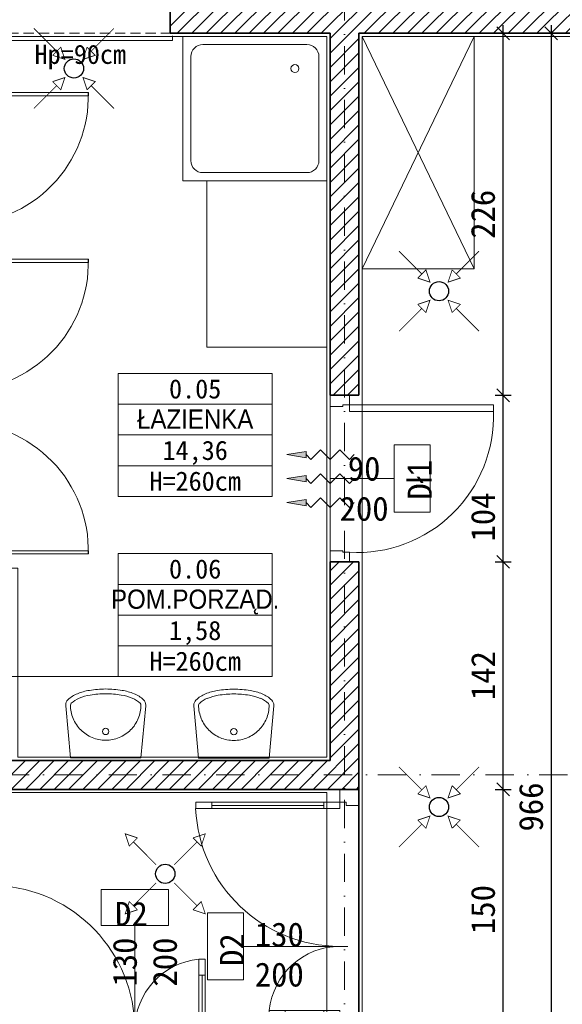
# Model space of a CAD drawing. Header units: millimetres. Extents: x -1373 to 28294, y -9636 to 187.
# Tile 77 of 133: x 5220 to 5559, y -4676 to -4062. Entities that reach past the tile are written whole.
import ezdxf
from ezdxf.enums import TextEntityAlignment as Align

# ---------------------------------------------------------------- set-up
doc = ezdxf.new("R2010")
doc.units = ezdxf.units.MM
doc.linetypes.add('HIDDEN2', pattern=[4.7625, 3.175, -1.5875])
doc.linetypes.add('Kreski i kropki', pattern=[335.138881, 176.388884, -88.194442, 0, -70.555556])
for name, color, linetype, lineweight in [('_k_kreskowanie', 250, 'Continuous', 9), ('_k_opis', 7, 'Continuous', 13), ('_k_osie', 142, 'Kreski i kropki', 13), ('_k_stolarka', 7, 'Continuous', 13), ('_k_tabela', 7, 'Continuous', 13), ('_k_wentylacja', 7, 'Continuous', 15), ('_k_wymiar', 7, 'Continuous', 9), ('_k_wyposażenia', 251, 'Continuous', 9), ('_k_zarys', 7, 'HIDDEN2', 20), ('_k_śc_dz_nadziemie', 211, 'Continuous', 30), ('_k_ściany', 223, 'Continuous', 35)]:
    doc.layers.add(name, color=color, linetype=linetype, lineweight=lineweight)
doc.layers.add('_k_niewidoczna', color=72, linetype='Continuous', lineweight=9, plot=False)
doc.styles.add('GENERATED_STYLE_1', font='MS Gothic.ttf')
doc.styles.add('GENERATED_STYLE_2', font='MS Gothic.ttf')
doc.dimstyles.new('1 - 100   (15cm)', dxfattribs={"dimscale": 5, "dimtxt": 3, "dimasz": 1.6, "dimexe": 1, "dimexo": 1, "dimgap": 1, "dimtad": 1, "dimdec": 0, "dimzin": 12, "dimdsep": 46, "dimtxsty": 'GENERATED_STYLE_1', "dimblk1": 'OBLIQUE', "dimblk2": 'OBLIQUE', "dimsah": 1, "dimcen": 0, "dimdle": 1, "dimclrd": 256, "dimclre": 256, "dimclrt": 4, "dimazin": 0, "dimtfac": 0.75, "dimtdec": 0, "dimtix": 1, "dimtmove": 1, "dimatfit": 3, "dimldrblk": 'OBLIQUE', "dimfxl": 1, "dimfxlon": 1, "dimtvp": 0.75, "dimtfillclr": 1, "dimtolj": 1, "dimtzin": 0, "dimarcsym": 0})

# ---------------------------------------------------------------- blocks, each defined once
blk = doc.blocks.new('D_90')
at = {"layer": '_k_niewidoczna'}
blk.add_lwpolyline([(135862.75, 36163.65), (135952.75, 36163.65)], dxfattribs=at)
at = {"layer": '_k_opis'}
blk.add_lwpolyline([(135907.75, 36163.65), (135907.75, 36123.65), (135928.75, 36123.65), (135928.75, 36101.15), (135886.75, 36101.15), (135886.75, 36123.65), (135907.75, 36123.65)], dxfattribs=at)
at = {"layer": '_k_stolarka'}
for points in [[(135855.75, 36151.65), (135855.75, 36163.65), (135862.75, 36163.65), (135862.75, 36155.65), (135861.75, 36155.65), (135861.75, 36151.65), (135855.75, 36151.65)], [(135959.75, 36151.65), (135959.75, 36163.65), (135952.75, 36163.65), (135952.75, 36155.65), (135953.75, 36155.65), (135953.75, 36151.65), (135959.75, 36151.65)]]:
    blk.add_lwpolyline(points, dxfattribs=at)
blk.add_lwpolyline([(135861.75, 36151.65), (135865.75, 36151.65), (135865.75, 36061.65), (135861.75, 36061.65)], close=True, dxfattribs=at)
blk.add_lwpolyline([(135865.75, 36061.65, 0.441517), (135953.75, 36151.65)], format="xyb", dxfattribs=at)
at = {"layer": '_k_ściany'}
for points in [[(135855.75, 36151.65), (135855.75, 36163.65)], [(135959.75, 36151.65), (135959.75, 36163.65)]]:
    blk.add_lwpolyline(points, dxfattribs=at)
blk = doc.blocks.new('wc')
at = {"layer": '_k_wyposażenia', "ltscale": 20}
for p, q in [((0, 16.66), (23.9, 17.42)), ((0, -16.66), (0, 16.66)), ((23.9, 17.42), (17.87, 17.23)), ((31.9, 17.35), (23.9, 17.42)), ((23.9, 17.42), (31.9, 17.35)), ((34.93, 17.23), (31.9, 17.35)), ((31.9, 17.35), (34.93, 17.23)), ((37.04, 17.11), (34.93, 17.23)), ((34.93, 17.23), (37.04, 17.11)), ((37.88, 17.07), (37.04, 17.11)), ((37.04, 17.11), (37.88, 17.07)), ((38.71, 16.79), (37.88, 17.07)), ((37.88, 17.07), (38.71, 16.79)), ((39.43, 16.27), (38.71, 16.79)), ((38.71, 16.79), (39.43, 16.27)), ((39.99, 15.6), (39.43, 16.27)), ((39.43, 16.27), (39.99, 15.6)), ((40.43, 14.56), (39.99, 15.6)), ((39.99, 15.6), (40.43, 14.56)), ((41.06, 12.77), (40.43, 14.56)), ((40.43, 14.56), (41.06, 12.77)), ((41.86, 10.19), (41.06, 12.77)), ((41.06, 12.77), (41.86, 10.19)), ((4.76, 5.32), (5.33, 6.59)), ((5.33, 6.59), (6.1, 7.83)), ((6.1, 7.83), (7.11, 8.99)), ((7.11, 8.99), (8.16, 9.81)), ((8.16, 9.81), (9.46, 10.44)), ((9.46, 10.44), (10.94, 10.8)), ((10.94, 10.8), (12.47, 10.95)), ((12.47, 10.95), (15.98, 11.05)), ((30.6, 11.41), (15.98, 11.05)), ((32.75, 11.32), (30.6, 11.41)), ((34.25, 11.24), (32.75, 11.32)), ((34.85, 11.21), (34.25, 11.24)), ((35.44, 11.01), (34.85, 11.21)), ((35.95, 10.64), (35.44, 11.01)), ((36.35, 10.16), (35.95, 10.64)), ((36.66, 9.43), (36.35, 10.16)), ((37.11, 8.16), (36.66, 9.43)), ((37.68, 6.32), (37.11, 8.16)), ((38.04, 4.85), (37.68, 6.32)), ((42.38, 8.12), (41.86, 10.19)), ((41.86, 10.19), (42.38, 8.12)), ((42.86, 5.57), (42.38, 8.12)), ((42.38, 8.12), (42.86, 5.57)), ((3.9, 0), (3.97, 1.53)), ((3.9, 0), (3.97, -1.52)), ((3.97, 1.53), (4.11, 2.74)), ((4.11, 2.74), (4.37, 4.02)), ((4.37, 4.02), (4.76, 5.32)), ((15.38, 4.58), (14.01, 4.58)), ((38.38, 3.04), (38.04, 4.85)), ((38.55, 1.43), (38.38, 3.04)), ((38.62, 0), (38.55, 1.43)), ((38.62, 0), (38.55, -1.43)), ((43.09, 3.3), (42.86, 5.57)), ((42.86, 5.57), (43.09, 3.3)), ((43.2, 0), (43.09, 3.3)), ((43.09, 3.3), (43.2, 0)), ((43.09, -3.3), (43.2, 0)), ((43.2, 0), (43.09, -3.3)), ((3.97, -1.52), (4.11, -2.74)), ((4.11, -2.74), (4.37, -4.02)), ((4.37, -4.02), (4.76, -5.32)), ((4.76, -5.32), (5.33, -6.59)), ((15.38, -4.58), (14.01, -4.58)), ((38.04, -4.85), (37.68, -6.32)), ((38.38, -3.04), (38.04, -4.85)), ((38.55, -1.43), (38.38, -3.04)), ((42.38, -8.12), (42.86, -5.57)), ((42.86, -5.57), (42.38, -8.12)), ((42.86, -5.57), (43.09, -3.3)), ((43.09, -3.3), (42.86, -5.57)), ((5.33, -6.59), (6.1, -7.83)), ((6.1, -7.83), (7.11, -8.99)), ((7.11, -8.99), (8.16, -9.81)), ((8.16, -9.81), (9.46, -10.44)), ((9.46, -10.44), (10.94, -10.8)), ((10.94, -10.8), (12.47, -10.95)), ((12.47, -10.95), (15.98, -11.05)), ((30.6, -11.4), (15.98, -11.05)), ((32.75, -11.32), (30.6, -11.4)), ((34.25, -11.24), (32.75, -11.32)), ((34.85, -11.21), (34.25, -11.24)), ((35.44, -11.01), (34.85, -11.21)), ((35.95, -10.64), (35.44, -11.01)), ((36.35, -10.16), (35.95, -10.64)), ((36.66, -9.43), (36.35, -10.16)), ((37.11, -8.15), (36.66, -9.43)), ((37.68, -6.32), (37.11, -8.15)), ((41.06, -12.77), (41.86, -10.18)), ((41.86, -10.18), (41.06, -12.77)), ((41.86, -10.18), (42.38, -8.12)), ((42.38, -8.12), (41.86, -10.18)), ((0, -16.66), (23.9, -17.42)), ((23.9, -17.42), (17.87, -17.23)), ((23.9, -17.42), (31.9, -17.35)), ((31.9, -17.35), (23.9, -17.42)), ((31.9, -17.35), (34.93, -17.23)), ((34.93, -17.23), (31.9, -17.35)), ((34.93, -17.23), (37.04, -17.11)), ((37.04, -17.11), (34.93, -17.23)), ((37.04, -17.11), (37.88, -17.07)), ((37.88, -17.07), (37.04, -17.11)), ((37.88, -17.07), (38.71, -16.79)), ((38.71, -16.79), (37.88, -17.07)), ((38.71, -16.79), (39.43, -16.27)), ((39.43, -16.27), (38.71, -16.79)), ((39.43, -16.27), (39.99, -15.6)), ((39.99, -15.6), (39.43, -16.27)), ((39.99, -15.6), (40.43, -14.56)), ((40.43, -14.56), (39.99, -15.6)), ((40.43, -14.56), (41.06, -12.77)), ((41.06, -12.77), (40.43, -14.56))]:
    blk.add_line(p, q, dxfattribs=at)
for centre in [(1.19, 7.9), (1.19, -7.9)]:
    blk.add_circle(centre, 1.03, dxfattribs=at)
for centre, radius, start, end in [((39.95, 0), 27.5, 172.94587, 187.05413), ((14.01, 3.21), 1.38, 90, 172.94587), ((15.38, 0), 4.58, 270, 90), ((14.01, -3.21), 1.38, 187.05413, 270)]:
    blk.add_arc(centre, radius, start, end, dxfattribs=at)
blk = doc.blocks.new('dozownik na papier toaletowy')
at = {"layer": '_k_wyposażenia', "ltscale": 0.1}
for p, q in [((-11.5, -9), (-11.5, 0)), ((-11.5, 0), (-11.49, 0)), ((-11.49, 0), (-11.45, 0)), ((-11.45, 0), (-11.38, 0)), ((-11.38, 0), (-11.3, 0)), ((-11.3, 0), (-11.2, 0)), ((-11.2, 0), (-11.1, 0)), ((-11.1, 0), (-11.1, -9)), ((-11.1, 0), (11.1, 0)), ((11.1, -9), (11.1, 0)), ((11.1, 0), (11.2, 0)), ((11.2, 0), (11.3, 0)), ((11.3, 0), (11.38, 0)), ((11.38, 0), (11.45, 0)), ((11.45, 0), (11.49, 0)), ((11.49, 0), (11.5, 0)), ((11.5, 0), (11.5, -9)), ((-11.5, -9), (-11.49, -9)), ((-11.44, -9.55), (-11.5, -9)), ((-11.49, -9), (-11.45, -9)), ((-11.45, -9), (-11.38, -9)), ((-11.4, -9.78), (-11.44, -9.55)), ((-11.29, -10.08), (-11.4, -9.78)), ((-11.38, -9), (-11.3, -9)), ((-11.3, -9), (-11.2, -9)), ((-11.1, -10.5), (-11.29, -10.08)), ((-11.2, -9), (-11.1, -9)), ((-11.1, -9), (-11.01, -9.67)), ((-11.04, -10.58), (-11.1, -10.5)), ((-10.71, -11.02), (-11.04, -10.58)), ((-11.01, -9.67), (-10.75, -10.3)), ((-10.75, -10.3), (-10.34, -10.84)), ((-10.62, -11.12), (-10.71, -11.02)), ((-10.3, -11.39), (-10.62, -11.12)), ((-10.34, -10.84), (-9.8, -11.25)), ((-10, -11.6), (-10.3, -11.39)), ((-9.83, -11.68), (-10, -11.6)), ((-9.28, -11.9), (-9.83, -11.68)), ((-9.32, -11.88), (-9.83, -11.68)), ((-9.8, -11.25), (-9.17, -11.51)), ((-9.28, -11.9), (-9.36, -11.86)), ((-8.78, -11.98), (-9.28, -11.9)), ((-9.17, -11.51), (-8.5, -11.6)), ((-8.5, -12), (-8.78, -11.98)), ((-8.5, -11.6), (-8.5, -11.7)), ((-8.5, -11.6), (8.5, -11.6)), ((-8.5, -11.7), (-8.5, -11.8)), ((-8.5, -11.8), (-8.5, -11.88)), ((-8.5, -11.88), (-8.5, -11.95)), ((-8.5, -11.95), (-8.5, -11.99)), ((-8.5, -11.99), (-8.5, -12)), ((8.5, -12), (-8.5, -12)), ((8.5, -11.6), (9.17, -11.51)), ((8.5, -11.6), (8.5, -11.7)), ((8.5, -11.7), (8.5, -11.8)), ((8.5, -11.8), (8.5, -11.88)), ((8.5, -11.88), (8.5, -11.95)), ((8.5, -11.95), (8.5, -11.99)), ((8.78, -11.98), (8.5, -12)), ((8.5, -11.99), (8.5, -12)), ((9.28, -11.9), (8.78, -11.98)), ((9.17, -11.51), (9.8, -11.25)), ((9.83, -11.68), (9.28, -11.9)), ((9.8, -11.25), (10.34, -10.84)), ((10, -11.6), (9.83, -11.68)), ((10.3, -11.39), (10, -11.6)), ((10.62, -11.12), (10.3, -11.39)), ((10.34, -10.84), (10.75, -10.3)), ((10.71, -11.02), (10.62, -11.12)), ((11.04, -10.58), (10.71, -11.02)), ((10.75, -10.3), (11.01, -9.67)), ((11.01, -9.67), (11.1, -9)), ((11.1, -10.5), (11.04, -10.58)), ((11.1, -9), (11.2, -9)), ((11.29, -10.08), (11.1, -10.5)), ((11.2, -9), (11.3, -9)), ((11.4, -9.78), (11.29, -10.08)), ((11.3, -9), (11.38, -9)), ((11.38, -9), (11.45, -9)), ((11.44, -9.55), (11.4, -9.78)), ((11.5, -9), (11.44, -9.55)), ((11.45, -9), (11.49, -9)), ((11.49, -9), (11.5, -9))]:
    blk.add_line(p, q, dxfattribs=at)
blk = doc.blocks.new('kabiny')
at = {"layer": '_k_wyposażenia', "ltscale": 20}
blk.add_lwpolyline([(84, 7), (182, 7), (182, 25), (-20, 25), (-20, 7), (80, 7)], dxfattribs=at)
for points in [[(80, 25), (82, 25), (82, -103), (80, -103)], [(182, 25), (184, 25), (184, -108), (182, -108)], [(-20, 7), (80, 7), (80, -108), (-20, -108)], [(182, 7), (82, 7), (82, -108), (182, -108)]]:
    blk.add_lwpolyline(points, close=True, dxfattribs=at)
at = {"layer": '_k_wyposażenia'}
for points in [[(-20, -108), (-11, -108), (-11, -110), (-20, -110)], [(-9, -110), (-11, -110), (-11, -190), (-9, -190)], [(71, -108), (91, -108), (91, -110), (71, -110)], [(171, -110), (173, -110), (173, -190), (171, -190)], [(173, -108), (184, -108), (184, -110), (173, -110)]]:
    blk.add_lwpolyline(points, close=True, dxfattribs=at)
for centre, start, end in [((-9, -110), 268.56746, 0), ((171, -110), 180, 271.43254)]:
    blk.add_arc(centre, 80, start, end, dxfattribs=at)
at = {"layer": '_k_wyposażenia', "color": 6, "rotation": 270}
for p in [(29.87, 7), (131.87, 7)]:
    blk.add_blockref('wc', p, dxfattribs=at)
at = {"layer": '_k_wyposażenia', "rotation": 90}
blk.add_blockref('dozownik na papier toaletowy', (-20, -32.5), dxfattribs=at)
at = {"layer": '_k_wyposażenia', "xscale": -1, "rotation": 270}
blk.add_blockref('dozownik na papier toaletowy', (182, -32.5), dxfattribs=at)
blk = doc.blocks.new('umywalka')
at = {"layer": '_k_wyposażenia', "ltscale": 20}
for p, q in [((0, 0), (-32.59, 2.98)), ((0, -44), (0, 0)), ((0, -44), (-32.59, -46.98))]:
    blk.add_line(p, q, dxfattribs=at)
blk.add_circle((-16.5, -22), 2, dxfattribs=at)
for centre, radius, start, end in [((-22.96, -11.17), 18.43, 136.0001, 158.19859), ((-33, -1.47), 4.47, 90, 136.0001), ((-33, -1.47), 1.47, 90, 136.0001), ((-33, -1.47), 4.47, 84.77342, 90), ((-33, -1.47), 1.47, 84.77342, 90), ((-33, -22), 22, 67.5, 90), ((-6.65, -17.69), 35.99, 158.19859, 170.59239), ((-6.65, -17.69), 32.99, 158.19859, 170.59239), ((-22.96, -11.17), 15.43, 136.0001, 158.19859), ((-33, -22), 22, 45, 67.5), ((19.36, -22), 62.36, 170.59239, 180), ((-33, -22), 22, 22.5, 45), ((19.36, -22), 59.36, 170.59239, 180), ((-33, -22), 22, 0, 22.5), ((19.36, -22), 62.36, 180, 189.40761), ((19.36, -22), 59.36, 180, 189.40761), ((-33, -22), 22, 337.5, 0), ((-33, -22), 22, 315, 337.5), ((-6.65, -26.31), 35.99, 189.40761, 201.80141), ((-6.65, -26.31), 32.99, 189.40761, 201.80141), ((-22.96, -32.83), 18.43, 201.80141, 223.9999), ((-22.96, -32.83), 15.43, 201.80141, 223.9999), ((-33, -22), 22, 270, 292.5), ((-33, -22), 22, 292.5, 315), ((-33, -42.53), 4.47, 223.9999, 270), ((-33, -42.53), 1.47, 223.9999, 270), ((-33, -42.53), 4.47, 270, 275.22658)]:
    blk.add_arc(centre, radius, start, end, dxfattribs=at)
blk = doc.blocks.new('natrysk90x90')
at = {"layer": '_k_wyposażenia'}
for p, q in [((0, 90), (90, 90)), ((0, 0), (0, 90)), ((90, 90), (90, 0)), ((12.5, 85), (77.5, 85)), ((5, 12.5), (5, 77.5)), ((85, 77.5), (85, 12.5)), ((90, 0), (0, 0)), ((77.5, 5), (12.5, 5))]:
    blk.add_line(p, q, dxfattribs=at)
blk.add_circle((20, 20), 2.5, dxfattribs=at)
for centre, start, end in [((12.5, 77.5), 90, 180), ((77.5, 77.5), 0, 90), ((12.5, 12.5), 180, 270), ((77.5, 12.5), 270, 0)]:
    blk.add_arc(centre, 7.5, start, end, dxfattribs=at)
blk = doc.blocks.new('D_130w')
at = {"layer": '_k_niewidoczna', "ltscale": 3}
blk.add_lwpolyline([(0, 140), (0, 10)], dxfattribs=at)
at = {"layer": '_k_stolarka', "ltscale": 2}
for points in [[(-12, 150), (0, 150), (0, 140), (-8, 140), (-8, 142), (-12, 142), (-12, 150)], [(-91.96, 140), (-22, 140)], [(-46.01, 10), (-22, 10)], [(-12, 0), (0, 0), (0, 10), (-8, 10), (-8, 8), (-12, 8), (-12, 0)]]:
    blk.add_lwpolyline(points, dxfattribs=at)
for points in [[(-12, 142), (-12, 138), (-101.98, 138), (-101.98, 142)], [(-101.98, 142), (-101.98, 138), (-91.96, 138), (-91.96, 142)], [(-22, 142), (-22, 138), (-12, 138), (-12, 142)], [(-56.01, 8), (-56.01, 12), (-46.01, 12), (-46.01, 8)], [(-12, 8), (-12, 12), (-46.01, 12), (-46.01, 8)], [(-22, 8), (-22, 12), (-12, 12), (-12, 8)]]:
    blk.add_lwpolyline(points, close=True, dxfattribs=at)
for centre, radius, start, end in [((-11.97, 142.11), 90.11, 182.61739, 270), ((-11.85, 7.63), 44.37, 90.15312, 174.3519)]:
    blk.add_arc(centre, radius, start, end, dxfattribs=at)
blk = doc.blocks.new('metryczka_80')
at = {"layer": '_k_opis', "ltscale": 0.1}
for points in [[(-80, 0), (0, 0), (0, -64), (-80, -64)], [(-80, -16), (0, -16), (0, -48), (-80, -48)]]:
    blk.add_lwpolyline(points, close=True, dxfattribs=at)
blk.add_lwpolyline([(-80, -32), (0, -32)], dxfattribs=at)
for tag, style, flags, p in [('ATR_NR_POM', 'GENERATED_STYLE_1', 4, (-40, -13)), ('ATR_POM', 'GENERATED_STYLE_2', 4, (-40, -28.71)), ('ATR_POW', 'GENERATED_STYLE_1', 12, (-40, -45)), ('ATR_WYS', 'GENERATED_STYLE_1', 4, (-40, -61))]:
    blk.add_attdef(tag, text='', height=10, dxfattribs=dict(at, style=style, flags=flags)).set_placement(p, align=Align.CENTER)
blk = doc.blocks.new('_OBLIQUE')
at = {"color": 0, "linetype": 'ByBlock'}
blk.add_line((-0.5, -0.5), (0.5, 0.5), dxfattribs=at)
blk = doc.blocks.new('*D350')
at = {"layer": '_k_wymiar', "lineweight": -2, "transparency": 16777216}
for p, q in [((6360.24, -4026.1), (6370.24, -4026.1)), ((6365.24, -4021.1), (6365.24, -5041.1)), ((6360.24, -5036.1), (6370.24, -5036.1))]:
    blk.add_line(p, q, dxfattribs=at)
at = {"layer": 'Defpoints', "color": 0, "transparency": 16777216}
for p in [(5965.24, -4026.1), (5486.74, -5036.1), (6365.24, -5036.1)]:
    blk.add_point(p, dxfattribs=at)
at = {"layer": '_k_wymiar', "lineweight": -2, "transparency": 16777216, "xscale": 8, "yscale": 8, "zscale": 8}
for p, rotation in [((6365.24, -4026.1), 90), ((6365.24, -5036.1), 270)]:
    blk.add_blockref('_OBLIQUE', p, dxfattribs=dict(at, rotation=rotation))
at = {"layer": '_k_wymiar', "color": 4, "transparency": 16777216, "insert": (6352.74, -4531.1), "char_height": 15, "attachment_point": 5, "rotation": 90, "style": 'GENERATED_STYLE_1'}
blk.add_mtext('\\A1;1010', dxfattribs=at)
blk = doc.blocks.new('*D357')
at = {"layer": '_k_wymiar', "lineweight": -2, "transparency": 16777216}
for p, q in [((3750.24, -4026.1), (3740.24, -4026.1)), ((3745.24, -4021.1), (3745.24, -4075.1)), ((3750.24, -4070.1), (3740.24, -4070.1))]:
    blk.add_line(p, q, dxfattribs=at)
at = {"layer": 'Defpoints', "color": 0, "transparency": 16777216}
for p in [(4080.24, -4026.1), (3745.24, -4070.1), (5314.24, -4070.1)]:
    blk.add_point(p, dxfattribs=at)
at = {"layer": '_k_wymiar', "lineweight": -2, "transparency": 16777216, "xscale": 8, "yscale": 8, "zscale": 8}
for p, rotation in [((3745.24, -4026.1), 90), ((3745.24, -4070.1), 270)]:
    blk.add_blockref('_OBLIQUE', p, dxfattribs=dict(at, rotation=rotation))
at = {"layer": '_k_wymiar', "color": 4, "transparency": 16777216, "insert": (3732.74, -4048.1), "char_height": 15, "attachment_point": 5, "rotation": 90, "style": 'GENERATED_STYLE_1'}
blk.add_mtext('\\A1;44', dxfattribs=at)
blk = doc.blocks.new('*D358')
at = {"layer": '_k_wymiar', "lineweight": -2, "transparency": 16777216}
for p, q in [((4935.24, -4065.1), (4935.24, -4239.91)), ((4940.24, -4070.1), (4930.24, -4070.1)), ((4930.24, -4234.91), (4940.24, -4234.91))]:
    blk.add_line(p, q, dxfattribs=at)
at = {"layer": 'Defpoints', "color": 0, "transparency": 16777216}
for p in [(5314.24, -4070.1), (4124.24, -4234.91), (4935.24, -4234.91)]:
    blk.add_point(p, dxfattribs=at)
at = {"layer": '_k_wymiar', "lineweight": -2, "transparency": 16777216, "xscale": 8, "yscale": 8, "zscale": 8}
for p, rotation in [((4935.24, -4070.1), 90), ((4935.24, -4234.91), 270)]:
    blk.add_blockref('_OBLIQUE', p, dxfattribs=dict(at, rotation=rotation))
at = {"layer": '_k_wymiar', "color": 4, "transparency": 16777216, "insert": (4922.74, -4152.5), "char_height": 15, "attachment_point": 5, "rotation": 90, "style": 'GENERATED_STYLE_1'}
blk.add_mtext('\\A1;165', dxfattribs=at)
blk = doc.blocks.new('*D372')
at = {"layer": '_k_wymiar', "lineweight": -2, "transparency": 16777216}
for p, q in [((5034.26, -3796.1), (5034.26, -3786.1)), ((5414.24, -3796.1), (5414.24, -3786.1)), ((5029.26, -3791.1), (5419.24, -3791.1))]:
    blk.add_line(p, q, dxfattribs=at)
at = {"layer": 'Defpoints', "color": 0, "transparency": 16777216}
for p in [(5414.24, -3791.1), (5414.24, -4070.1), (5034.26, -4299.1)]:
    blk.add_point(p, dxfattribs=at)
at = {"layer": '_k_wymiar', "lineweight": -2, "transparency": 16777216, "xscale": 8, "yscale": 8, "zscale": 8, "rotation": 180}
blk.add_blockref('_OBLIQUE', (5034.26, -3791.1), dxfattribs=at)
at = {"layer": '_k_wymiar', "lineweight": -2, "transparency": 16777216, "xscale": 8, "yscale": 8, "zscale": 8}
blk.add_blockref('_OBLIQUE', (5414.24, -3791.1), dxfattribs=at)
at = {"layer": '_k_wymiar', "color": 4, "transparency": 16777216, "insert": (5224.25, -3778.6), "char_height": 15, "attachment_point": 5, "style": 'GENERATED_STYLE_1'}
blk.add_mtext('\\A1;380', dxfattribs=at)
blk = doc.blocks.new('*D373')
at = {"layer": '_k_wymiar', "lineweight": -2, "transparency": 16777216}
for p, q in [((5414.24, -3796.1), (5414.24, -3786.1)), ((5432.24, -3796.1), (5432.24, -3786.1)), ((5414.24, -3791.1), (5406.24, -3791.1)), ((5414.24, -3791.1), (5432.24, -3791.1)), ((5432.24, -3791.1), (5440.24, -3791.1))]:
    blk.add_line(p, q, dxfattribs=at)
at = {"layer": 'Defpoints', "color": 0, "transparency": 16777216}
for p in [(5432.24, -3791.1), (5414.24, -4070.1), (5432.24, -4070.1)]:
    blk.add_point(p, dxfattribs=at)
at = {"layer": '_k_wymiar', "lineweight": -2, "transparency": 16777216, "xscale": 8, "yscale": 8, "zscale": 8}
blk.add_blockref('_OBLIQUE', (5414.24, -3791.1), dxfattribs=at)
at = {"layer": '_k_wymiar', "lineweight": -2, "transparency": 16777216, "xscale": 8, "yscale": 8, "zscale": 8, "rotation": 180}
blk.add_blockref('_OBLIQUE', (5432.24, -3791.1), dxfattribs=at)
at = {"layer": '_k_wymiar', "color": 4, "transparency": 16777216, "insert": (5423.24, -3778.6), "char_height": 15, "attachment_point": 5, "style": 'GENERATED_STYLE_1'}
blk.add_mtext('\\A1;18', dxfattribs=at)
blk = doc.blocks.new('*D374')
at = {"layer": '_k_wymiar', "lineweight": -2, "transparency": 16777216}
for p, q in [((5432.24, -3796.1), (5432.24, -3786.1)), ((5921.24, -3796.1), (5921.24, -3786.1)), ((5427.24, -3791.1), (5926.24, -3791.1))]:
    blk.add_line(p, q, dxfattribs=at)
at = {"layer": 'Defpoints', "color": 0, "transparency": 16777216}
for p in [(5921.24, -3791.1), (5432.24, -4070.1), (5921.24, -4070.1)]:
    blk.add_point(p, dxfattribs=at)
at = {"layer": '_k_wymiar', "lineweight": -2, "transparency": 16777216, "xscale": 8, "yscale": 8, "zscale": 8, "rotation": 180}
blk.add_blockref('_OBLIQUE', (5432.24, -3791.1), dxfattribs=at)
at = {"layer": '_k_wymiar', "lineweight": -2, "transparency": 16777216, "xscale": 8, "yscale": 8, "zscale": 8}
blk.add_blockref('_OBLIQUE', (5921.24, -3791.1), dxfattribs=at)
at = {"layer": '_k_wymiar', "color": 4, "transparency": 16777216, "insert": (5676.74, -3778.6), "char_height": 15, "attachment_point": 5, "style": 'GENERATED_STYLE_1'}
blk.add_mtext('\\A1;489', dxfattribs=at)
blk = doc.blocks.new('*D206')
at = {"layer": '_k_wymiar', "lineweight": -2, "transparency": 16777216}
for p, q in [((5517.24, -4542.1), (5527.24, -4542.1)), ((5522.24, -4697.1), (5522.24, -4537.1)), ((5522.24, -4692.1), (5517.24, -4692.1))]:
    blk.add_line(p, q, dxfattribs=at)
at = {"layer": 'Defpoints', "color": 0, "transparency": 16777216}
for p in [(5432.24, -4542.1), (5522.24, -4542.1), (5522.24, -4692.1)]:
    blk.add_point(p, dxfattribs=at)
at = {"layer": '_k_wymiar', "lineweight": -2, "transparency": 16777216, "xscale": 8, "yscale": 8, "zscale": 8}
for p, rotation in [((5522.24, -4542.1), 90), ((5522.24, -4692.1), 270)]:
    blk.add_blockref('_OBLIQUE', p, dxfattribs=dict(at, rotation=rotation))
at = {"layer": '_k_wymiar', "color": 4, "transparency": 16777216, "insert": (5509.74, -4617.1), "char_height": 15, "attachment_point": 5, "rotation": 90, "style": 'GENERATED_STYLE_1'}
blk.add_mtext('\\A1;150', dxfattribs=at)
blk = doc.blocks.new('*D207')
at = {"layer": '_k_wymiar', "lineweight": -2, "transparency": 16777216}
for p, q in [((5517.24, -4400.1), (5527.24, -4400.1)), ((5522.24, -4547.1), (5522.24, -4395.1)), ((5517.24, -4542.1), (5527.24, -4542.1))]:
    blk.add_line(p, q, dxfattribs=at)
at = {"layer": 'Defpoints', "color": 0, "transparency": 16777216}
for p in [(5432.24, -4400.1), (5522.24, -4400.1), (5432.24, -4542.1)]:
    blk.add_point(p, dxfattribs=at)
at = {"layer": '_k_wymiar', "lineweight": -2, "transparency": 16777216, "xscale": 8, "yscale": 8, "zscale": 8}
for p, rotation in [((5522.24, -4400.1), 90), ((5522.24, -4542.1), 270)]:
    blk.add_blockref('_OBLIQUE', p, dxfattribs=dict(at, rotation=rotation))
at = {"layer": '_k_wymiar', "color": 4, "transparency": 16777216, "insert": (5509.74, -4471.1), "char_height": 15, "attachment_point": 5, "rotation": 90, "style": 'GENERATED_STYLE_1'}
blk.add_mtext('\\A1;142', dxfattribs=at)
blk = doc.blocks.new('*D208')
at = {"layer": '_k_wymiar', "lineweight": -2, "transparency": 16777216}
for p, q in [((5517.24, -4296.1), (5527.24, -4296.1)), ((5522.24, -4405.1), (5522.24, -4291.1)), ((5517.24, -4400.1), (5527.24, -4400.1))]:
    blk.add_line(p, q, dxfattribs=at)
at = {"layer": 'Defpoints', "color": 0, "transparency": 16777216}
for p in [(5432.24, -4296.1), (5522.24, -4296.1), (5432.24, -4400.1)]:
    blk.add_point(p, dxfattribs=at)
at = {"layer": '_k_wymiar', "lineweight": -2, "transparency": 16777216, "xscale": 8, "yscale": 8, "zscale": 8}
for p, rotation in [((5522.24, -4296.1), 90), ((5522.24, -4400.1), 270)]:
    blk.add_blockref('_OBLIQUE', p, dxfattribs=dict(at, rotation=rotation))
at = {"layer": '_k_wymiar', "color": 4, "transparency": 16777216, "insert": (5509.74, -4372.09), "char_height": 15, "attachment_point": 5, "rotation": 90, "style": 'GENERATED_STYLE_1'}
blk.add_mtext('\\A1;104', dxfattribs=at)
blk = doc.blocks.new('*D209')
at = {"layer": '_k_wymiar', "lineweight": -2, "transparency": 16777216}
for p, q in [((5522.24, -4301.1), (5522.24, -4065.1)), ((5517.24, -4070.1), (5527.24, -4070.1)), ((5517.24, -4296.1), (5527.24, -4296.1))]:
    blk.add_line(p, q, dxfattribs=at)
at = {"layer": 'Defpoints', "color": 0, "transparency": 16777216}
for p in [(5497.24, -4070.1), (5522.24, -4070.1), (5432.24, -4296.1)]:
    blk.add_point(p, dxfattribs=at)
at = {"layer": '_k_wymiar', "lineweight": -2, "transparency": 16777216, "xscale": 8, "yscale": 8, "zscale": 8}
for p, rotation in [((5522.24, -4070.1), 90), ((5522.24, -4296.1), 270)]:
    blk.add_blockref('_OBLIQUE', p, dxfattribs=dict(at, rotation=rotation))
at = {"layer": '_k_wymiar', "color": 4, "transparency": 16777216, "insert": (5509.74, -4183.1), "char_height": 15, "attachment_point": 5, "rotation": 90, "style": 'GENERATED_STYLE_1'}
blk.add_mtext('\\A1;226', dxfattribs=at)
blk = doc.blocks.new('*D210')
at = {"layer": '_k_wymiar', "lineweight": -2, "transparency": 16777216}
for p, q in [((5552.24, -4065.1), (5552.24, -5041.1)), ((5547.24, -4070.1), (5557.24, -4070.1)), ((5547.24, -5036.1), (5557.24, -5036.1))]:
    blk.add_line(p, q, dxfattribs=at)
at = {"layer": 'Defpoints', "color": 0, "transparency": 16777216}
for p in [(5432.24, -4070.1), (5432.24, -5036.1), (5552.24, -5036.1)]:
    blk.add_point(p, dxfattribs=at)
at = {"layer": '_k_wymiar', "lineweight": -2, "transparency": 16777216, "xscale": 8, "yscale": 8, "zscale": 8}
for p, rotation in [((5552.24, -4070.1), 90), ((5552.24, -5036.1), 270)]:
    blk.add_blockref('_OBLIQUE', p, dxfattribs=dict(at, rotation=rotation))
at = {"layer": '_k_wymiar', "color": 4, "transparency": 16777216, "insert": (5539.74, -4553.1), "char_height": 15, "attachment_point": 5, "rotation": 90, "style": 'GENERATED_STYLE_1'}
blk.add_mtext('\\A1;966', dxfattribs=at)
blk = doc.blocks.new('O_120_rzut')
at = {"layer": '_k_opis'}
blk.add_lwpolyline([(-60, -22.5), (-60, -91.5), (-39, -91.5), (-39, -114), (-81, -114), (-81, -91.5), (-60, -91.5)], dxfattribs=at)
at = {"layer": '_k_stolarka'}
for points in [[(-121.5, 1.5), (-121.5, 4.5), (1.5, 4.5), (1.5, 1.5)], [(-120, -16), (-120, -24), (-112, -24), (-112, -22.5), (-113.5, -22.5), (-113.5, -16), (-120, -16)], [(-114.75, -16), (-114.75, -14.5), (-108.25, -14.5), (-108.25, -18), (-109.25, -18), (-109.25, -20.5), (-108.25, -20.5), (-108.25, -22.5), (-113.25, -22.5), (-113.25, -16), (-114.75, -16)], [(-5.25, -16), (-5.25, -14.5), (-11.75, -14.5), (-11.75, -18), (-10.75, -18), (-10.75, -20.5), (-11.75, -20.5), (-11.75, -22.5), (-6.75, -22.5), (-6.75, -16), (-5.25, -16)], [(0, -16), (0, -24), (-8, -24), (-8, -22.5), (-6.5, -22.5), (-6.5, -16), (0, -16)], [(-115, -44), (-115, -48.35), (-5, -48.35), (-5, -42)]]:
    blk.add_lwpolyline(points, dxfattribs=at)
for points in [[(-11.75, -18), (-108.25, -18), (-108.25, -14.5), (-11.75, -14.5)], [(-108.25, -22.5), (-11.75, -22.5), (-11.75, -20.5), (-108.25, -20.5)]]:
    blk.add_lwpolyline(points, close=True, dxfattribs=at)
at = {"layer": '_k_zarys', "ltscale": 2}
for points in [[(-120, 0), (0, 0)], [(-115, -44), (-5, -44)]]:
    blk.add_lwpolyline(points, dxfattribs=at)
at = {"layer": '_k_ściany'}
for points in [[(-120, 0), (-120, -24), (-115, -24), (-115, -44)], [(0, 0), (0, -24), (-5, -24), (-5, -44)]]:
    blk.add_lwpolyline(points, dxfattribs=at)
blk = doc.blocks.new('w_wywiew')
at = {"layer": '_k_wentylacja', "color": 1, "const_width": 0.5}
for points in [[(-13.29, 8.2), (-5.66, 5.66), (-8.2, 13.29), (-13.29, 8.2), (-10.75, 10.75), (-25, 25)], [(8.2, 13.29), (5.66, 5.66), (13.29, 8.2), (8.2, 13.29), (10.75, 10.75), (25, 25)], [(-13.29, -8.2), (-5.66, -5.66), (-8.2, -13.29), (-13.29, -8.2), (-10.75, -10.75), (-25, -25)], [(8.2, -13.29), (5.66, -5.66), (13.29, -8.2), (8.2, -13.29), (10.75, -10.75), (25, -25)]]:
    blk.add_lwpolyline(points, dxfattribs=at)
at = {"layer": '_k_wentylacja', "color": 1, "lineweight": 30}
blk.add_circle((0, 0), 6, dxfattribs=at)
blk = doc.blocks.new('w_nawiew')
at = {"layer": '_k_wentylacja', "color": 142, "const_width": 0.5}
for points in [[(-17.36, 22.45), (-25, 25), (-22.45, 17.36), (-17.36, 22.45), (-19.91, 19.91), (-5.66, 5.66)], [(17.36, 22.45), (25, 25), (22.45, 17.36), (17.36, 22.45), (19.91, 19.91), (5.66, 5.66)], [(-17.36, -22.45), (-25, -25), (-22.45, -17.36), (-17.36, -22.45), (-19.91, -19.91), (-5.66, -5.66)], [(17.36, -22.45), (25, -25), (22.45, -17.36), (17.36, -22.45), (19.91, -19.91), (5.66, -5.66)]]:
    blk.add_lwpolyline(points, dxfattribs=at)
at = {"layer": '_k_wentylacja', "color": 142, "lineweight": 30}
blk.add_circle((0, 0), 6, dxfattribs=at)
blk = doc.blocks.new('w_wyciag_wc')
at = {"layer": '_k_wentylacja', "color": 64, "const_width": 0.5}
for points in [[(-13.29, 8.2), (-5.66, 5.66), (-8.2, 13.29), (-13.29, 8.2), (-10.75, 10.75), (-25, 25)], [(8.2, 13.29), (5.66, 5.66), (13.29, 8.2), (8.2, 13.29), (10.75, 10.75), (25, 25)], [(-13.29, -8.2), (-5.66, -5.66), (-8.2, -13.29), (-13.29, -8.2), (-10.75, -10.75), (-25, -25)], [(8.2, -13.29), (5.66, -5.66), (13.29, -8.2), (8.2, -13.29), (10.75, -10.75), (25, -25)]]:
    blk.add_lwpolyline(points, dxfattribs=at)
at = {"layer": '_k_wentylacja', "color": 64, "lineweight": 30}
blk.add_circle((0, 0), 6, dxfattribs=at)
blk = doc.blocks.new('w_mecha')
at = {"layer": '_k_wentylacja'}
for name, p in [('w_wyciag_wc', (-711, 988.05)), ('w_wywiew', (-483, 849)), ('w_wywiew', (-483, 527)), ('w_nawiew', (-653.97, 485.27))]:
    blk.add_blockref(name, p, dxfattribs=at)
blk = doc.blocks.new('nawietrzak')
at = {"layer": '_k_wentylacja'}
h = blk.add_hatch(color=144, dxfattribs=at)
h.dxf.hatch_style = 1
h.paths.add_polyline_path([(0, 0), (2, 12), (-2, 12)])
at = {"layer": '_k_wentylacja', "color": 144}
blk.add_lwpolyline([(0, 42), (0, 42), (0, 42), (3, 39), (-3, 33), (3, 27), (-3, 21), (3, 15), (0, 12), (2, 12), (0, 0), (-2, 12), (0, 12)], dxfattribs=at)
blk = doc.blocks.new('d_naw')
at = {"layer": '_k_wentylacja', "rotation": 180}
for p in [(0, 0), (15, 0), (30, 0)]:
    blk.add_blockref('nawietrzak', p, dxfattribs=at)

msp = doc.modelspace()

# ---------------------------------------------------------------- hatches: boundary and pattern name
at = {"layer": '_k_kreskowanie', "ltscale": 2, "transparency": 33554687}
h = msp.add_hatch(dxfattribs=at)
h.set_pattern_fill('ANSI31', color=256, scale=2)
h.set_pattern_definition([(45, (1100.2866, -888.875), (-4.490128, 4.490128), [])])
h.paths.add_polyline_path([(4922.24, -4960.1), (4922.24, -4936.1), (4855.24, -4936.1), (4855.24, -5036.1), (4787.24, -5036.1), (4787.24, -5060.1), (4879.24, -5060.1), (4879.24, -4960.1)])
h.paths.add_polyline_path([(5921.24, -4253.1), (5945.24, -4253.1), (5945.24, -4046.1), (5314.24, -4046.1), (5314.24, -4070.1), (5414.24, -4070.1), (5414.24, -4296.1), (5432.24, -4296.1), (5432.24, -4070.1), (5921.24, -4070.1)])
h.paths.add_polyline_path([(5921.24, -4653.1), (5945.24, -4653.1), (5945.24, -4453.1), (5921.24, -4453.1)])
h.paths.add_polyline_path([(5866.74, -5036.1), (5866.74, -5060.1), (5945.24, -5060.1), (5945.24, -4853.1), (5921.24, -4853.1), (5921.24, -5036.1)])
h.paths.add_polyline_path([(5606.74, -5036.1), (5606.74, -5060.1), (5746.74, -5060.1), (5746.74, -5036.1)])
h.paths.add_polyline_path([(5346.74, -5036.1), (5346.74, -5060.1), (5486.74, -5060.1), (5486.74, -5036.1), (5432.24, -5036.1), (5432.24, -4692.1), (5414.24, -4692.1), (5414.24, -5036.1)])
h.paths.add_polyline_path([(5226.74, -5060.1), (5226.74, -5036.1), (5159.24, -5036.1), (5159.24, -4960.1), (5159.24, -4936.1), (5092.24, -4936.1), (5092.24, -4960.1), (5135.24, -4960.1), (5135.24, -5060.1)])
h.paths.add_polyline_path([(4100.24, -4770.1), (4124.24, -4770.1), (4124.24, -4692.1), (4100.24, -4692.1)])
h.paths.add_polyline_path([(4124.24, -4930.1), (4100.24, -4930.1), (4100.24, -5060.1), (4667.24, -5060.1), (4667.24, -5036.1), (4124.24, -5036.1)])
h.paths.add_polyline_path([(4124.24, -4226.91), (4100.24, -4226.91), (4100.24, -4304.5), (4124.24, -4304.5)])
h.paths.add_polyline_path([(4363.79, -4070.1), (4363.79, -4046.1), (4100.24, -4046.1), (4100.24, -4122.91), (4124.24, -4122.91), (4124.24, -4070.1)])
h.paths.add_polyline_path([(4664.26, -4070.1), (4664.26, -4046.1), (4483.79, -4046.1), (4483.79, -4070.1)])
h.paths.add_polyline_path([(4784.26, -4046.1), (4784.26, -4070.1), (5194.24, -4070.1), (5194.24, -4046.1)])
h.paths.add_polyline_path([(4192.23, -4542.1), (4192.23, -4524.1), (4124.24, -4524.1), (4124.24, -4464.5), (4100.24, -4464.5), (4100.24, -4542.1)])
h.paths.add_polyline_path([(4296.23, -4524.1), (4296.23, -4542.1), (4380.65, -4542.1), (4380.65, -4524.1)])
h.paths.add_polyline_path([(4598.26, -4542.1), (4598.26, -4524.1), (4484.65, -4524.1), (4484.65, -4542.1)])
h.paths.add_polyline_path([(4832.26, -4542.1), (4832.26, -4524.1), (4702.26, -4524.1), (4702.26, -4542.1)])
h.paths.add_polyline_path([(5197.24, -4524.1), (5197.24, -4542.1), (5432.24, -4542.1), (5432.24, -4400.1), (5414.24, -4400.1), (5414.24, -4524.1)])
h.paths.add_polyline_path([(5105.24, -4542.1), (5105.24, -4524.1), (4936.26, -4524.1), (4936.26, -4542.1)])

# ---------------------------------------------------------------- linework, layer by layer
at = {"layer": '_k_niewidoczna'}
for points in [[(5048.26, -4072.1), (5412.24, -4072.1), (5412.24, -4522.1), (5219.24, -4522.1), (5219.24, -4404.1), (5048.26, -4404.1)], [(5434.24, -4072.1), (5919.24, -4072.1), (5919.24, -5034.1), (5434.24, -5034.1)], [(4693.24, -4690.1), (4939.24, -4690.1), (4939.24, -4690.1), (5412.24, -4690.1), (5412.24, -4544.1), (4126.24, -4544.1), (4126.24, -4690.1), (4693.24, -4690.1)]]:
    msp.add_lwpolyline(points, close=True, dxfattribs=at)
at = {"layer": '_k_opis', "ltscale": 0.1}
msp.add_lwpolyline([(5281.95, -4471.7), (5143.95, -4471.7)], dxfattribs=at)
at = {"layer": '_k_opis'}
for points in [[(5292.23, -4692.37), (5292.23, -4627.17), (5271.23, -4627.17), (5271.23, -4604.67), (5313.23, -4604.67), (5313.23, -4627.17), (5292.23, -4627.17)], [(5425.19, -4640.1), (5360.19, -4640.1), (5360.19, -4661.1), (5337.69, -4661.1), (5337.69, -4619.1), (5360.19, -4619.1), (5360.19, -4640.1)]]:
    msp.add_lwpolyline(points, dxfattribs=at)
at = {"layer": '_k_osie', "ltscale": 0.1}
for points in [[(5423.24, -3641.1), (5423.24, -5570.1)], [(3595.24, -4533.1), (6515.24, -4533.1)]]:
    msp.add_lwpolyline(points, dxfattribs=at)
at = {"layer": '_k_wyposażenia', "ltscale": 0.1}
msp.add_lwpolyline([(5434.24, -4072.1), (5504.24, -4072.1), (5504.24, -4217.1), (5434.24, -4217.1)], close=True, dxfattribs=at)
msp.add_lwpolyline([(5434.24, -4217.1), (5504.24, -4072.1), (5504.24, -4217.1), (5434.24, -4072.1)], dxfattribs=at)
at = {"layer": '_k_wyposażenia'}
for points in [[(5183.24, -4109.1), (5183.24, -4107.1), (5263.24, -4107.1), (5263.24, -4109.1)], [(5412.24, -4266.1), (5337.24, -4266.1), (5337.24, -4162.1), (5412.24, -4162.1)]]:
    msp.add_lwpolyline(points, close=True, dxfattribs=at)
msp.add_arc((5183.24, -4109.1), 80, 270, 1.43254, dxfattribs=at)
at = {"layer": '_k_ściany'}
for points in [[(5414.24, -4070.1), (5314.24, -4070.1)], [(5414.24, -4070.1), (5414.24, -4296.1)], [(5432.24, -4296.1), (5432.24, -4070.1)], [(5921.24, -4253.1), (5921.24, -4070.1), (5432.24, -4070.1)], [(5414.24, -4296.1), (5432.24, -4296.1)], [(5414.24, -4400.1), (5414.24, -4524.1)], [(5414.24, -4400.1), (5414.24, -4400.1), (5432.24, -4400.1)], [(5432.24, -5036.1), (5432.24, -4400.1)], [(5197.24, -4524.1), (5414.24, -4524.1)], [(5197.24, -4542.1), (5432.24, -4542.1)]]:
    msp.add_lwpolyline(points, dxfattribs=at)

# ---------------------------------------------------------------- block references
at = {"rotation": 90}
msp.add_blockref('d_naw', (5387.24, -4363.1), dxfattribs=at)
at = {"layer": '_k_tabela', "ltscale": 0.1}
ref = msp.add_blockref('metryczka_80', (5377.95, -4282.46), dxfattribs=dict(at, xscale=1.2, yscale=1.2, zscale=1.2))
ref.add_attrib('ATR_POW', '14,36', dxfattribs={"layer": '_k_opis', "ltscale": 0.1, "height": 12, "style": 'GENERATED_STYLE_1'}).set_placement((5329.95, -4336.46), align=Align.CENTER)
ref.add_attrib('ATR_NR_POM', '0.05', dxfattribs={"layer": '_k_opis', "ltscale": 0.1, "height": 12, "style": 'GENERATED_STYLE_1'}).set_placement((5329.95, -4298.06), align=Align.CENTER)
ref.add_attrib('ATR_POM', 'ŁAZIENKA', dxfattribs={"layer": '_k_opis', "ltscale": 0.1, "height": 12, "style": 'GENERATED_STYLE_2'}).set_placement((5329.95, -4316.91), align=Align.CENTER)
ref.add_attrib('ATR_WYS', 'H=260cm', dxfattribs={"layer": '_k_opis', "ltscale": 0.1, "height": 12, "style": 'GENERATED_STYLE_1'}).set_placement((5329.95, -4355.66), align=Align.CENTER)
ref = msp.add_blockref('metryczka_80', (5377.95, -4394.9), dxfattribs=dict(at, xscale=1.2, yscale=1.2, zscale=1.2))
ref.add_attrib('ATR_POW', '1,58', dxfattribs={"layer": '_k_opis', "ltscale": 0.1, "height": 12, "style": 'GENERATED_STYLE_1'}).set_placement((5329.95, -4448.9), align=Align.CENTER)
ref.add_attrib('ATR_NR_POM', '0.06', dxfattribs={"layer": '_k_opis', "ltscale": 0.1, "height": 12, "style": 'GENERATED_STYLE_1'}).set_placement((5329.95, -4410.5), align=Align.CENTER)
ref.add_attrib('ATR_POM', 'POM.PORZĄD.', dxfattribs={"layer": '_k_opis', "ltscale": 0.1, "height": 12, "style": 'GENERATED_STYLE_2'}).set_placement((5329.95, -4429.36), align=Align.CENTER)
ref.add_attrib('ATR_WYS', 'H=260cm', dxfattribs={"layer": '_k_opis', "ltscale": 0.1, "height": 12, "style": 'GENERATED_STYLE_1'}).set_placement((5329.95, -4468.1), align=Align.CENTER)
at = {"layer": '_k_wentylacja'}
msp.add_blockref('w_mecha', (5965.24, -5080.1), dxfattribs=at)
at = {"layer": '_k_wyposażenia', "xscale": -1, "rotation": 90}
for name, p in [('natrysk90x90', (5412.24, -4072.1)), ('D_130w', (5344.24, -4704.1))]:
    msp.add_blockref(name, p, dxfattribs=at)
at = {"layer": '_k_wyposażenia', "rotation": 89.99999999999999}
msp.add_blockref('kabiny', (5073.24, -4384.1), dxfattribs=at)
at = {"layer": '_k_wyposażenia', "color": 6, "xscale": -1, "rotation": 90}
for p in [(5252.08, -4522.44), (5332.1, -4522.55)]:
    msp.add_blockref('umywalka', p, dxfattribs=at)
at = {"layer": '_k_wyposażenia'}
msp.add_blockref('D_130w', (5432.24, -4692.1), dxfattribs=at)
at = {"layer": '_k_śc_dz_nadziemie', "xscale": -1, "rotation": 180}
msp.add_blockref('O_120_rzut', (5314.24, -4070.1), dxfattribs=at)
at = {"layer": '_k_ściany', "ltscale": 2, "xscale": -1, "rotation": 90}
msp.add_blockref('D_90', (41577.88, 131559.65), dxfattribs=at)

# ---------------------------------------------------------------- texts
at = {"layer": '_k_opis', "width": 6.562500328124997e-15, "style": 'GENERATED_STYLE_1'}
for s, insert, char_height, attachment_point in [('Hp=90cm', (5258.24, -4077.2), 12, 2), ('90\\P{\\fMS Gothic|b0|i0|c128|p49;200}', (5435.46, -4374.63), 15, 8), ('130\\P{\\fMS Gothic|b0|i0|c128|p49;200}', (5382.51, -4665.44), 15, 8)]:
    msp.add_mtext(s, dxfattribs=dict(at, insert=insert, char_height=char_height, attachment_point=attachment_point))
at = {"layer": '_k_opis', "char_height": 15, "attachment_point": 8, "style": 'GENERATED_STYLE_1'}
for s, insert, width, rotation in [('{\\fMS Gothic|b1|i0|c128|p49;D\\fMS Gothic|b1|i0|c238|p49;ł1}', (5477.66, -4348.78), 29.3114, 90.17142), ('{\\fMS Gothic|b1|i0|c128|p49;D\\fMS Gothic|b1|i0|c238|p49;2}', (5290.18, -4627.33), 29.3114, 0.17142), ('{\\fMS Gothic|b1|i0|c128|p49;D\\fMS Gothic|b1|i0|c238|p49;2}', (5360.35, -4642.14), 29.3114, 90.17142), ('130\\P{\\fMS Gothic|b0|i0|c128|p49;200}', (5318.76, -4649.92), 6.562500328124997e-15, 90)]:
    msp.add_mtext(s, dxfattribs=dict(at, insert=insert, width=width, rotation=rotation))

# ---------------------------------------------------------------- dimensions: what is measured, and where the dimension line sits
at = {"layer": '_k_wymiar'}
for base, p1, p2, picture, middle in [((5414.24, -3791.1), (5034.26, -4299.1), (5414.24, -4070.1), '*D372', (5224.25, -3778.6)), ((5432.24, -3791.1), (5414.24, -4070.1), (5432.24, -4070.1), '*D373', (5423.24, -3778.6)), ((5921.24, -3791.1), (5432.24, -4070.1), (5921.24, -4070.1), '*D374', (5676.74, -3778.6))]:
    dim = msp.add_linear_dim(base=base, p1=p1, p2=p2, dimstyle='1 - 100   (15cm)', dxfattribs=at)
    dim.commit()
    dim.dimension.update_dxf_attribs({"geometry": picture, "text_midpoint": middle})
for base, p1, p2, picture, middle in [((3745.24, -4070.1), (4080.24, -4026.1), (5314.24, -4070.1), '*D357', (3732.74, -4048.1)), ((6365.24, -5036.1), (5965.24, -4026.1), (5486.74, -5036.1), '*D350', (6352.74, -4531.1)), ((4935.24, -4234.91), (5314.24, -4070.1), (4124.24, -4234.91), '*D358', (4922.74, -4152.5)), ((5522.24, -4070.1), (5432.24, -4296.1), (5497.24, -4070.1), '*D209', (5509.74, -4183.1)), ((5552.24, -5036.1), (5432.24, -4070.1), (5432.24, -5036.1), '*D210', (5539.74, -4553.1)), ((5522.24, -4400.1), (5432.24, -4542.1), (5432.24, -4400.1), '*D207', (5509.74, -4471.1)), ((5522.24, -4542.1), (5522.24, -4692.1), (5432.24, -4542.1), '*D206', (5509.74, -4617.1))]:
    dim = msp.add_linear_dim(base=base, p1=p1, p2=p2, angle=90, dimstyle='1 - 100   (15cm)', dxfattribs=at)
    dim.commit()
    dim.dimension.update_dxf_attribs({"geometry": picture, "text_midpoint": middle})
dim = msp.add_linear_dim(base=(5522.24, -4296.1), p1=(5432.24, -4400.1), p2=(5432.24, -4296.1), angle=90, dimstyle='1 - 100   (15cm)', dxfattribs=at)
dim.commit()
dim.dimension.update_dxf_attribs({"geometry": '*D208', "text_midpoint": (5522.24, -4372.09), "dimtype": 160})

doc.saveas('drawing.dxf')
